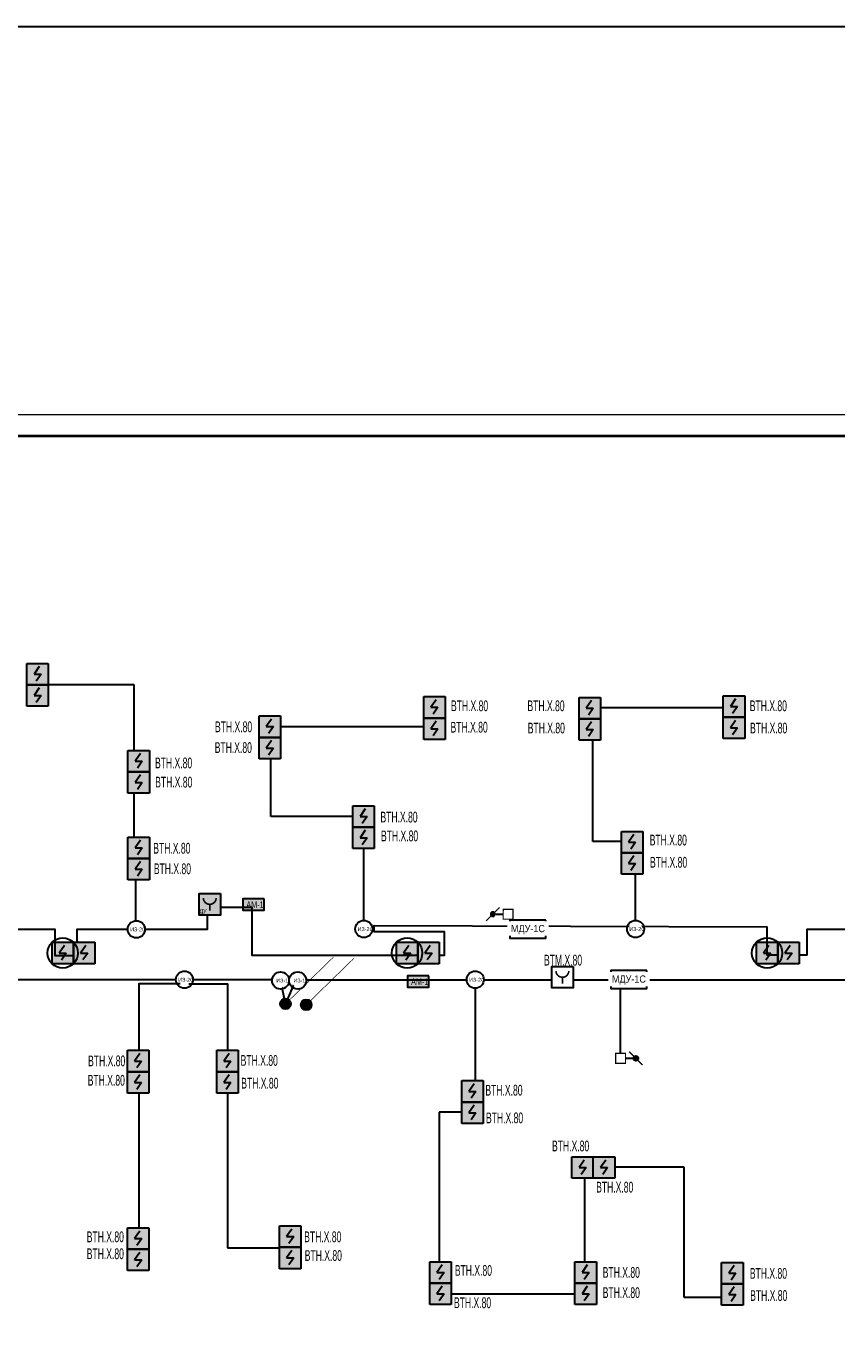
# Model space of a CAD drawing. Header units: millimetres. Extents: x 303602 to 13248484, y -10200551 to -26241.
# Tile 25 of 51: x 650741 to 669679, y -79179 to -48338. Entities that reach past the tile are written whole.
import ezdxf
from ezdxf.enums import TextEntityAlignment as Align

# ---------------------------------------------------------------- set-up
doc = ezdxf.new("R2010")
doc.units = ezdxf.units.MM
doc.set_wipeout_variables(frame=1)
for name, color, linetype, lineweight in [('_АПС_Оборудование', 1, 'Continuous', 30), ('RC-Извещатели_пожарные', 1, 'Continuous', 30), ('Воздуховоды', 7, 'Continuous', 18), ('ОС', 5, 'Continuous', 25), ('Рамка', 7, 'Continuous', 18), ('СОУЭ', 1, 'Continuous', 30), ('СС-011-ПОЖ-СИГНАЛИЗАЦИЯ', 1, 'Continuous', 30), ('УГО АПС и АПЗ$0$_АПС_Оборудование', 1, 'Continuous', 30), ('УГО АПС и АПЗ$0$СС-011-ПОЖ-СИГНАЛИЗАЦИЯ', 1, 'Continuous', 30)]:
    doc.layers.add(name, color=color, linetype=linetype, lineweight=lineweight)
for name, color, linetype in [('EI_HATCH_GALV', 7, 'Continuous'), ('АПС', 5, 'Continuous'), ('ССПС', 5, 'Continuous'), ('формат', 250, 'Continuous')]:
    doc.layers.add(name, color=color, linetype=linetype)
doc.styles.add('Arial', font='arial.ttf', dxfattribs={"width": 0.9, "height": 700})
doc.styles.add('Arial Narrow', font='ARIALN.TTF', dxfattribs={"width": 0.9, "height": 600})
doc.styles.add('Arial Narrow_Нум', font='ARIALN.TTF', dxfattribs={"width": 0.7, "height": 250})
doc.styles.add('Arial_2', font='arial.ttf', dxfattribs={"width": 0.9, "height": 400})
doc.styles.add('CP.Text', font='arial.ttf')
doc.styles.get("Standard").update_dxf_attribs({"font": 'isocpeur.ttf', "width": 0.9})

# ---------------------------------------------------------------- blocks, each defined once
blk = doc.blocks.new('*U39')
at = {"color": 0, "lineweight": 0}
blk.add_lwpolyline([(-594, 0), (0, 0), (0, 420), (-594, 420)], close=True, dxfattribs=at)
at = {"lineweight": 40}
blk.add_lwpolyline([(-574, 5), (-5, 5), (-5, 415), (-574, 415)], close=True, dxfattribs=at)
at = {"style": 'Arial', "width": 0.9, "flags": 8}
blk.add_attdef('FORMAT', (-36.87, 1.26), '', height=2.8, dxfattribs=at)
blk = doc.blocks.new('*U70')
at = {"ltscale": 100}
h = blk.add_hatch(color=256, dxfattribs=at)
h.dxf.hatch_style = 1
h.paths.add_polyline_path([(-34.8, 0, 1), (34.8, 0, 1)])
at = {"lineweight": 30}
blk.add_lwpolyline([(312.8, 312.8, 0, 45, 0), (185.6, 185.6, 4.5, 4.5, 0), (24.6, 24.6, 4.5, 4.5, 0)], format="xyseb", dxfattribs=at)
blk.add_circle((0, 0), 34.8, dxfattribs=at)
blk = doc.blocks.new('RC-UGO-IRA-01')
blk.add_wipeout([(2.5, 2.5), (2.5, -2.5), (-2.5, -2.5), (-2.5, 2.5)]).dxf.layer = 'RC-Извещатели_пожарные'
blk.add_wipeout([(-2.5, -2.5), (-2.5, 2.5), (2.5, 2.5), (2.5, -2.5)]).dxf.layer = 'RC-Извещатели_пожарные'
at = {"layer": 'RC-Извещатели_пожарные', "ltscale": 30}
blk.add_lwpolyline([(2.5, 2.5), (2.5, -2.5), (-2.5, -2.5), (-2.5, 2.5)], close=True, dxfattribs=at)
at = {"layer": 'RC-Извещатели_пожарные', "ltscale": 30, "const_width": 0.375}
blk.add_lwpolyline([(-1.5, 1.5, 1), (1.5, 1.5, 1)], format="xyb", dxfattribs=at)
blk.add_lwpolyline([(0, 0), (0, -1.5)], dxfattribs=at)
at = {"layer": 'RC-Извещатели_пожарные'}
blk.add_attdef('PSTN', text='', height=1.5, dxfattribs=at).set_placement((2.5, 2.5), align=Align.BOTTOM_CENTER)
blk = doc.blocks.new('ИП 212-64 прот.R3')
blk.add_wipeout([(2.5, 2.5), (2.5, -2.5), (-2.5, -2.5), (-2.5, 2.5)]).dxf.layer = 'RC-Извещатели_пожарные'
blk.add_wipeout([(-2.5, -2.5), (-2.5, 2.5), (2.5, 2.5), (2.5, -2.5)]).dxf.layer = 'RC-Извещатели_пожарные'
at = {"lineweight": 35, "true_color": 0xffffff}
h = blk.add_hatch(color=7, dxfattribs=at)
h.dxf.hatch_style = 1
h.paths.add_polyline_path([(-2.5, 2.5), (-2.5, -2.5), (2.5, -2.5), (2.5, 2.5)])
at = {"color": 1, "linetype": 'ByBlock', "lineweight": -2}
for p, q in [((0.39, 1.77), (-0.83, 0)), ((-0.83, 0), (0.83, 0)), ((0.83, 0), (-0.31, -1.63))]:
    blk.add_line(p, q, dxfattribs=at)
at = {"layer": 'RC-Извещатели_пожарные', "ltscale": 30}
for p, q in [((-2.5, -2.5), (-2.5, 2.5)), ((-2.5, 2.5), (2.5, 2.5)), ((2.5, 2.5), (2.5, -2.5)), ((2.5, -2.5), (-2.5, -2.5))]:
    blk.add_line(p, q, dxfattribs=at)
blk = doc.blocks.new('УГО АПС и АПЗ$0$A$C0ED213A1')
blk.add_wipeout([(-200, 0), (0, -200), (200, 0), (0, 200)])
blk.add_circle((0, 0), 200)
at = {"layer": 'УГО АПС и АПЗ$0$СС-011-ПОЖ-СИГНАЛИЗАЦИЯ', "color": 1, "style": 'CP.Text', "width": 0.8}
blk.add_text('ИЗ-2О', height=90, dxfattribs=at).set_placement((-145, -47))
blk = doc.blocks.new('УДП')
at = {"color": 30}
blk.add_wipeout([(324223, -148669), (324222, -149169), (323722, -149169), (323723, -148669)], dxfattribs=at).dxf.layer = 'RC-Извещатели_пожарные'
blk.add_wipeout([(323722, -149169), (323723, -148669), (324223, -148669), (324222, -149169)], dxfattribs=at).dxf.layer = 'RC-Извещатели_пожарные'
at = {"layer": 'EI_HATCH_GALV', "lineweight": 30, "true_color": 0xffffff}
h = blk.add_hatch(color=7, dxfattribs=at)
h.dxf.hatch_style = 1
h.paths.add_polyline_path([(324223, -148669), (324222, -149169), (323722, -149169), (323723, -148669)])
at = {"layer": 'RC-Извещатели_пожарные', "color": 30, "ltscale": 30}
blk.add_lwpolyline([(324223, -148669), (324222, -149169), (323722, -149169), (323723, -148669)], close=True, dxfattribs=at)
at = {"layer": 'RC-Извещатели_пожарные', "color": 30, "ltscale": 30, "const_width": 37.5}
blk.add_lwpolyline([(323823, -148769, 1), (324123, -148769, 1)], format="xyb", dxfattribs=at)
blk.add_lwpolyline([(323972, -148919), (323972, -149069)], dxfattribs=at)
at = {"color": 30, "lineweight": 30, "style": 'Arial Narrow', "width": 0.9}
blk.add_text('ДУ', height=100, dxfattribs=at).set_placement((323814, -149078), align=Align.MIDDLE_CENTER)
blk = doc.blocks.new('авфывыа')
at = {"lineweight": 40, "ltscale": 2, "true_color": 0xffffff}
h = blk.add_hatch(color=7, dxfattribs=at)
h.dxf.hatch_style = 1
h.paths.add_polyline_path([(287843, 200199), (287340, 200199), (287340, 199936), (287843, 199936)])
at = {"layer": 'ОС', "color": 1, "lineweight": 30}
blk.add_lwpolyline([(287843, 200199), (287340, 200199), (287340, 199936), (287843, 199936)], close=True, dxfattribs=at)
at = {"layer": 'ССПС', "color": 1, "lineweight": -2, "ltscale": 1000, "style": 'Arial Narrow', "width": 0.9}
blk.add_text('АМ-1', height=150, dxfattribs=at).set_placement((287425, 199988))
blk = doc.blocks.new('_МДУ')
at = {"color": 1}
blk.add_wipeout([(-350, 175), (350, 175), (350, -175), (-350, -175)], dxfattribs=at)
at = {"layer": 'АПС', "color": 1, "lineweight": 30, "ltscale": 200}
blk.add_lwpolyline([(350, 175), (-350, 175), (-350, -175), (350, -175)], close=True, dxfattribs=at)
at = {"layer": 'АПС', "color": 0, "lineweight": 30, "ltscale": 200, "insert": (3, -9), "char_height": 140, "width": 668.29, "attachment_point": 5, "style": 'Arial_2', "bg_fill": 2}
blk.add_mtext('МДУ-1С', dxfattribs=at)
blk = doc.blocks.new('ИЗ-1')
blk.add_wipeout([(469979, -66893), (470179, -67093), (470379, -66893), (470179, -66693)])
blk.add_circle((470179, -66893), 200)
at = {"layer": 'УГО АПС и АПЗ$0$СС-011-ПОЖ-СИГНАЛИЗАЦИЯ', "color": 1, "style": 'CP.Text', "width": 0.8}
blk.add_text('ИЗ-1', height=90, dxfattribs=at).set_placement((470079, -66939))
blk = doc.blocks.new('*U96')
at = {"lineweight": 35, "true_color": 0xffffff}
h = blk.add_hatch(color=7, dxfattribs=at)
h.dxf.hatch_style = 1
h.paths.add_polyline_path([(-2.5, 2.5), (-2.5, -2.5), (2.5, -2.5), (2.5, 2.5)])
at = {"color": 1, "linetype": 'ByBlock', "lineweight": -2}
for p, q in [((0.39, 1.76), (-0.83, 0)), ((-0.83, 0), (0.83, 0)), ((0.83, 0), (-0.31, -1.64))]:
    blk.add_line(p, q, dxfattribs=at)
at = {"color": 1, "linetype": 'ByBlock', "lineweight": -2, "ltscale": 0.1}
blk.add_lwpolyline([(-2.5, 2.5), (2.5, 2.5), (2.5, -2.5), (-2.5, -2.5)], close=True, dxfattribs=at)
at = {"layer": 'RC-Извещатели_пожарные'}
blk.add_circle((0, 0), 3.54, dxfattribs=at)
at = {"layer": 'RC-Извещатели_пожарные', "style": 'Arial Narrow_Нум', "width": 0.7}
blk.add_attdef('PSTN', text='', height=2.5, dxfattribs=at).set_placement((5.33, 2.66), align=Align.BOTTOM_CENTER)
blk = doc.blocks.new('пд_пр')
at = {"layer": 'Воздуховоды', "true_color": 0x008800}
h = blk.add_hatch(color=96, dxfattribs=at)
h.dxf.hatch_style = 1
h.paths.add_polyline_path([(468765, -40912, 1), (468654, -40912, 1)])
at = {"layer": 'Воздуховоды', "color": 96, "lineweight": 30, "true_color": 0x008800}
blk.add_line((468640, -40912), (468467, -40912), dxfattribs=at)
at = {"layer": 'Воздуховоды', "color": 96, "true_color": 0x008800, "const_width": 29.5}
blk.add_lwpolyline([(468237, -41028), (468468, -41028), (468467, -40797), (468237, -40797)], close=True, dxfattribs=at)
for points in [[(468553, -40755), (468671, -40873)], [(468749, -40951), (468867, -41069)]]:
    blk.add_lwpolyline(points, dxfattribs=at)
at = {"layer": 'Воздуховоды', "color": 96, "true_color": 0x008800}
blk.add_circle((468710, -40912), 55.4, dxfattribs=at)
blk = doc.blocks.new('озк_выт')
at = {"layer": 'УГО АПС и АПЗ$0$_АПС_Оборудование', "ltscale": 200}
h = blk.add_hatch(color=5, dxfattribs=at)
h.dxf.hatch_style = 1
h.paths.add_polyline_path([(468756, -41333, 1), (468645, -41333, 1)])
at = {"color": 5, "const_width": 29.5}
blk.add_lwpolyline([(468544, -41177), (468661, -41294)], dxfattribs=at)
at = {"layer": 'УГО АПС и АПЗ$0$_АПС_Оборудование', "color": 5, "lineweight": 35, "ltscale": 200}
blk.add_line((468631, -41333), (468458, -41334), dxfattribs=at)
at = {"layer": 'УГО АПС и АПЗ$0$_АПС_Оборудование', "color": 5, "const_width": 29.5}
blk.add_lwpolyline([(468227, -41449), (468458, -41449), (468458, -41218), (468227, -41218)], close=True, dxfattribs=at)
blk.add_lwpolyline([(468740, -41373), (468857, -41490)], dxfattribs=at)
at = {"layer": 'УГО АПС и АПЗ$0$_АПС_Оборудование', "color": 5}
blk.add_circle((468700, -41333), 55.4, dxfattribs=at)

msp = doc.modelspace()

# ---------------------------------------------------------------- linework, layer by layer
at = {"layer": 'RC-Извещатели_пожарные', "lineweight": 30}
for points in [[(647762, -69446), (651402, -69446), (651402, -70060), (651924, -70060), (651924, -69446), (654976, -69446), (654976, -68926), (656013, -68926), (656013, -69347), (656013, -69347), (656013, -70048), (660516, -70048), (660516, -69502), (658873, -69502), (658873, -69356), (668046, -69392), (668046, -70044), (668989, -70044), (668989, -69446), (675242, -69446)], [(656797, -71190), (656677, -70631), (647762, -70631)], [(676711, -70632), (657034, -70632), (656797, -71190)]]:
    msp.add_lwpolyline(points, dxfattribs=at)
at = {"layer": 'Рамка'}
msp.add_lwpolyline([(631467, -98921), (688367, -98921), (688367, -57921), (631467, -57921)], close=True, dxfattribs=at)
at = {"layer": 'СС-011-ПОЖ-СИГНАЛИЗАЦИЯ', "lineweight": 30}
for p, q in [((656455, -66807), (656455, -64704)), ((656455, -64704), (660072, -64704)), ((658626, -66807), (656455, -66807)), ((655445, -70827), (655445, -76892)), ((666105, -74997), (666105, -78045))]:
    msp.add_line(p, q, dxfattribs=at)

# ---------------------------------------------------------------- block references
at = {"color": 6}
for p in [(368458, -268934), (372308, -270734)]:
    msp.add_blockref('авфывыа', p, dxfattribs=at)
at = {"xscale": 3.600000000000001, "yscale": 3.600000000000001, "zscale": 3.600000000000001, "rotation": 359.2880171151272}
for p in [(656797, -71190), (657283, -71211)]:
    msp.add_blockref('*U70', p, dxfattribs=at)
at = {"layer": 'СС-011-ПОЖ-СИГНАЛИЗАЦИЯ', "lineweight": 30}
msp.add_blockref('озк_выт', (196286, -31130), dxfattribs=at)
at = {"layer": 'формат', "xscale": 100, "yscale": 100, "zscale": 100}
msp.add_blockref('*U39', (688867, -99421), dxfattribs=at)

# ---------------------------------------------------------------- texts
at = {"color": 0, "linetype": 'ByBlock', "lineweight": -2, "style": 'Arial Narrow', "width": 0.7, "flags": 1}
for p in [(660665, -64347), (662452, -64347), (662459, -64866), (653747, -65683), (653751, -66131), (659016, -66948), (659029, -67388), (665310, -67486), (665317, -68005), (664212, -77594), (667651, -77615), (664212, -78066), (667658, -78134)]:
    msp.add_attdef('ВТН.Х.80', p, '', height=250, dxfattribs=at)

# ---------------------------------------------------------------- next in the draw order: block references
at = {"layer": '_АПС_Оборудование', "color": 0, "lineweight": 30, "xscale": 1.2, "yscale": 1.2, "zscale": 1.2}
for p in [(662461, -69443), (664821, -70623)]:
    msp.add_blockref('_МДУ', p, dxfattribs=at)
at = {"layer": 'RC-Извещатели_пожарные', "xscale": 99.99999999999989, "yscale": 99.99999999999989, "zscale": 99.99999999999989, "rotation": 359.9525678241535}
msp.add_blockref('RC-UGO-IRA-01', (663269, -70568), dxfattribs=at)
at = {"layer": 'RC-Извещатели_пожарные', "lineweight": 30}
msp.add_blockref('ИЗ-1', (186503, -3750), dxfattribs=at)
at = {"layer": 'СОУЭ', "color": 6, "xscale": 100, "yscale": 100, "zscale": 100}
for p in [(651003, -63479), (660277, -64257), (663908, -64275), (667280, -64239), (656432, -64709), (664899, -67408), (653365, -67542), (652091, -70001), (660140, -70001), (668555, -70001), (655440, -72526), (661165, -73235), (663742, -75018), (653354, -76677), (656907, -76631), (660420, -77468), (663813, -77468), (667242, -77486)]:
    msp.add_blockref('ИП 212-64 прот.R3', p, dxfattribs=at)
at = {"layer": 'СС-011-ПОЖ-СИГНАЛИЗАЦИЯ', "lineweight": 30}
msp.add_blockref('УДП', (331054, 80056), dxfattribs=at)
at = {"layer": 'УГО АПС и АПЗ$0$_АПС_Оборудование'}
for p in [(653311, -69447), (658629, -69440), (664980, -69439), (654435, -70624), (661233, -70624)]:
    msp.add_blockref('УГО АПС и АПЗ$0$A$C0ED213A1', p, dxfattribs=at)

# ---------------------------------------------------------------- next in the draw order: linework, layer by layer
at = {"layer": 'RC-Извещатели_пожарные', "lineweight": 30}
for points in [[(654335, -70724), (653366, -70724), (653366, -70833)], [(654535, -70724), (655445, -70724), (655445, -70827)]]:
    msp.add_lwpolyline(points, dxfattribs=at)
at = {"layer": 'СС-011-ПОЖ-СИГНАЛИЗАЦИЯ', "lineweight": 30}
for p, q in [((653258, -67298), (653258, -63731)), ((664158, -64259), (667030, -64259)), ((658626, -69242), (658626, -66807)), ((664645, -67395), (663983, -67395)), ((653366, -70834), (653366, -76426)), ((661233, -70826), (661233, -72979)), ((660387, -73720), (660387, -77214)), ((663795, -77227), (663795, -75268))]:
    msp.add_line(p, q, dxfattribs=at)
at = {"layer": 'СС-011-ПОЖ-СИГНАЛИЗАЦИЯ', "color": 30, "lineweight": 30, "true_color": 0xf26722}
msp.add_lwpolyline([(664618, -70833), (664618, -72333)], dxfattribs=at)

# ---------------------------------------------------------------- next in the draw order: block references
at = {"layer": 'RC-Извещатели_пожарные', "xscale": 100, "yscale": 100, "zscale": 100}
for p in [(651591, -70001), (659640, -70001), (668055, -70001)]:
    msp.add_blockref('*U96', p, dxfattribs=at)
at = {"layer": 'RC-Извещатели_пожарные', "lineweight": 30}
msp.add_blockref('ИЗ-1', (186903, -3750), dxfattribs=at)
at = {"layer": 'СОУЭ', "color": 6, "xscale": 100, "yscale": 100, "zscale": 100}
for p in [(651003, -63979), (660277, -64757), (663908, -64775), (667280, -64739), (656432, -65209), (653365, -68042), (664899, -67908), (655440, -73026), (661165, -73735), (664242, -75018), (653354, -77177), (656907, -77131), (660420, -77968), (663813, -77968), (667242, -77986)]:
    msp.add_blockref('ИП 212-64 прот.R3', p, dxfattribs=at)
at = {"layer": 'СС-011-ПОЖ-СИГНАЛИЗАЦИЯ', "lineweight": 30, "xscale": -1}
msp.add_blockref('пд_пр', (1130353, -28181), dxfattribs=at)

# ---------------------------------------------------------------- next in the draw order: texts
at = {"color": 0, "linetype": 'ByBlock', "lineweight": -2, "style": 'Arial Narrow', "width": 0.7, "flags": 1}
for tag, p in [('ВТМ.Х.80', (662839, -70293)), ('ВТН.Х.80', (652151, -76761)), ('ВТН.Х.80', (660755, -77547))]:
    msp.add_attdef(tag, p, '', height=250, dxfattribs=at)

# ---------------------------------------------------------------- next in the draw order: linework, layer by layer
at = {"layer": 'СС-011-ПОЖ-СИГНАЛИЗАЦИЯ', "lineweight": 30}
for p, q in [((653258, -63729), (651252, -63729)), ((663983, -67395), (663983, -65028)), ((653301, -69258), (653301, -68301)), ((664979, -69239), (664979, -68160)), ((660920, -73720), (660387, -73720)), ((664492, -74997), (666105, -74997)), ((655445, -76892), (656672, -76892)), ((660670, -77965), (663546, -77965)), ((666105, -78045), (666992, -78045))]:
    msp.add_line(p, q, dxfattribs=at)

# ---------------------------------------------------------------- next in the draw order: block references
at = {"layer": 'СОУЭ', "color": 6, "xscale": 100, "yscale": 100, "zscale": 100}
for p in [(653365, -65513), (658622, -66809), (653351, -72526)]:
    msp.add_blockref('ИП 212-64 прот.R3', p, dxfattribs=at)

# ---------------------------------------------------------------- next in the draw order: texts
at = {"color": 0, "linetype": 'ByBlock', "lineweight": -2, "style": 'Arial Narrow', "width": 0.7, "flags": 1}
for p in [(667649, -64347), (655149, -64838), (660655, -64847), (667656, -64866), (655143, -65323), (653706, -67676), (653719, -68156), (655749, -72638), (655763, -73169), (661469, -73333), (661483, -73980), (663027, -74637), (664058, -75600), (657234, -76761), (652151, -77158), (657247, -77198), (660735, -78302)]:
    msp.add_attdef('ВТН.Х.80', p, '', height=250, dxfattribs=at)

# ---------------------------------------------------------------- next in the draw order: block references
at = {"layer": 'СОУЭ', "color": 6, "xscale": 100, "yscale": 100, "zscale": 100}
for p in [(653365, -66013), (658622, -67309), (653351, -73026)]:
    msp.add_blockref('ИП 212-64 прот.R3', p, dxfattribs=at)

# ---------------------------------------------------------------- next in the draw order: linework, layer by layer
at = {"layer": 'RC-Извещатели_пожарные', "lineweight": 30}
msp.add_lwpolyline([(329285, -48338), (1052378, -48338), (1052378, -104490), (329285, -104490)], close=True, dxfattribs=at)

# ---------------------------------------------------------------- next in the draw order: texts
at = {"color": 0, "linetype": 'ByBlock', "lineweight": -2, "style": 'Arial Narrow', "width": 0.7, "flags": 1}
for p in [(652182, -72648), (652174, -73102)]:
    msp.add_attdef('ВТН.Х.80', p, '', height=250, dxfattribs=at)

doc.saveas('drawing.dxf')
